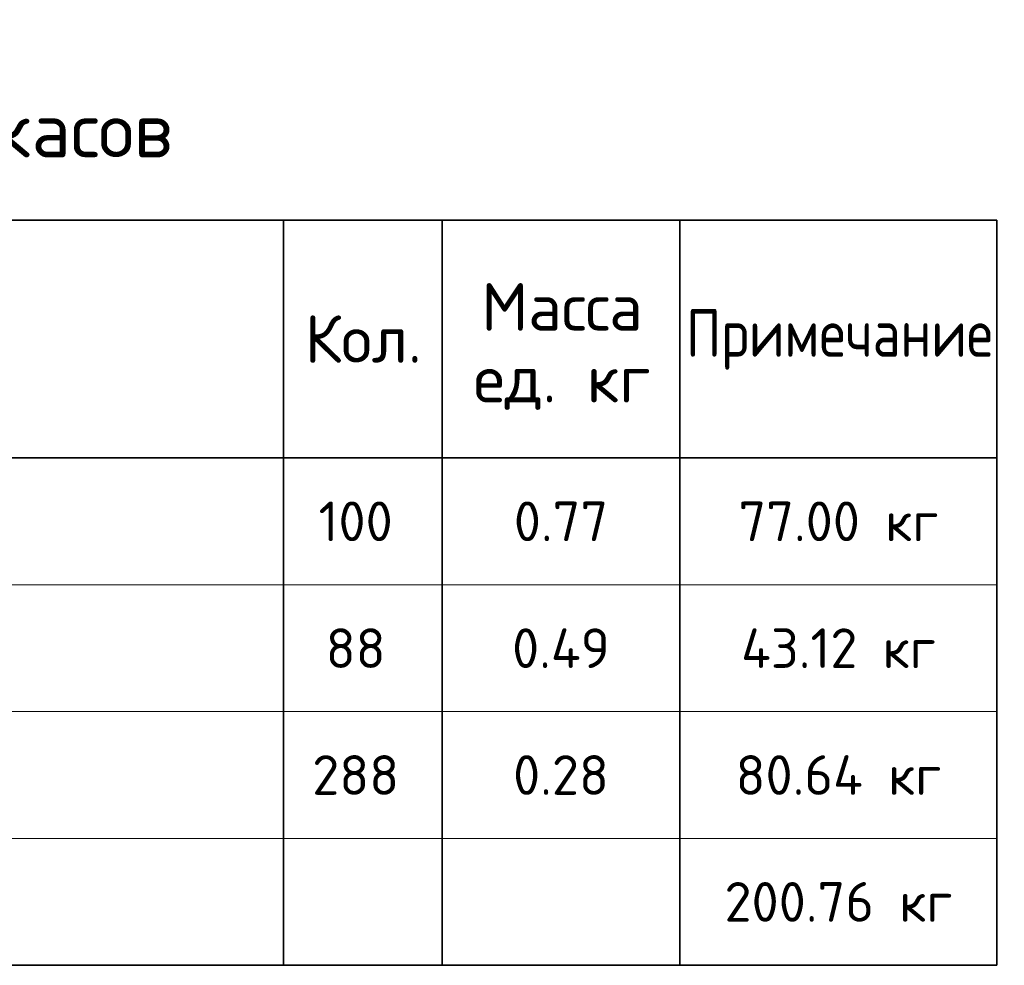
# Model space of a CAD drawing. Header units: metres. Extents: x -38 to 90, y -15 to 21.
# Tile 127 of 127: x 80.22 to 86.43, y 10.54 to 16.5. Entities that reach past the tile are written whole.
import ezdxf

# ---------------------------------------------------------------- set-up
doc = ezdxf.new("R2010")
doc.units = ezdxf.units.M
doc.styles.add('ARIAL', font='arial.ttf')
doc.styles.add('ISOCPEUR', font='txt')

msp = doc.modelspace()

# ---------------------------------------------------------------- linework, layer by layer
at = {"color": 7, "linetype": 'Continuous', "lineweight": 35, "transparency": 33554687}
for p, q in [((86.3869, 15.2385), (67.8869, 15.2385)), ((81.8869, 15.2385), (81.8869, 13.7385)), ((82.8869, 15.2385), (82.8869, 13.7385)), ((84.3869, 15.2385), (84.3869, 13.7385)), ((86.3869, 15.2385), (86.3869, 13.7385)), ((86.3869, 13.7385), (67.8869, 13.7385)), ((81.8869, 13.7385), (81.8869, 12.9385)), ((82.8869, 13.7385), (82.8869, 12.9385)), ((84.3869, 13.7385), (84.3869, 12.9385)), ((86.3869, 13.7385), (86.3869, 12.9385)), ((81.8869, 12.9385), (81.8869, 12.1385)), ((82.8869, 12.9385), (82.8869, 12.1385)), ((84.3869, 12.9385), (84.3869, 12.1385)), ((86.3869, 12.9385), (86.3869, 12.1385)), ((81.8869, 12.1385), (81.8869, 11.3385)), ((82.8869, 12.1385), (82.8869, 11.3385)), ((84.3869, 12.1385), (84.3869, 11.3385)), ((86.3869, 12.1385), (86.3869, 11.3385)), ((81.8869, 11.3385), (81.8869, 10.5385)), ((82.8869, 11.3385), (82.8869, 10.5385)), ((84.3869, 11.3385), (84.3869, 10.5385)), ((86.3869, 10.5385), (86.3869, 11.3385)), ((67.8869, 10.5385), (86.3869, 10.5385))]:
    msp.add_line(p, q, dxfattribs=at)
at = {"color": 7, "linetype": 'Continuous', "lineweight": 13, "transparency": 33554687}
for p, q in [((67.8869, 13.7385), (86.3869, 13.7385)), ((67.8869, 12.9385), (86.3869, 12.9385)), ((67.8869, 12.1385), (86.3869, 12.1385)), ((67.8869, 11.3385), (86.3869, 11.3385))]:
    msp.add_line(p, q, dxfattribs=at)

# ---------------------------------------------------------------- texts
at = {"color": 7, "linetype": 'Continuous', "lineweight": 35, "transparency": 33554687, "style": 'ISOCPEUR'}
for s, insert, char_height, width, attachment_point in [('\\A1;{\\fISOCPEUR|i0|b0;\\H0.350000;\\W1.000000;\\C7;Спецификация арматурных каркасов}\\P', (77.1369, 15.5385), 0.35, 8.363517, 8), ('\\A1;{\\fISOCPEUR|i0|b0;\\H0.300000;\\W1.000000;\\C7;Кол.}\\P', (82.3902, 14.4885), 0.3, 0.888889, 5), ('\\A1;{\\fISOCPEUR|i0|b0;\\H0.300000;\\W0.833333;\\C7;Примечание}\\P', (85.3937, 14.4855), 0.3, 1.946667, 5), ('\\A1;{\\fISOCPEUR|i0|b0;\\H0.250000;\\W1.000000;\\C7;77.00 кг}\\P', (85.3869, 13.3385), 0.25, 1.395283, 5), ('\\A1;{\\fISOCPEUR|i0|b0;\\H0.250000;\\W1.000000;\\C7;43.12 кг}\\P', (85.3869, 12.5385), 0.25, 1.365741, 5), ('\\A1;{\\fISOCPEUR|i0|b0;\\H0.250000;\\W1.000000;\\C7;80.64 кг}\\P', (85.3869, 11.7385), 0.25, 1.42037, 5), ('\\A1;{\\fISOCPEUR|i0|b0;\\H0.250000;\\W1.000000;\\C7;200.76 кг}\\P', (85.3869, 10.9385), 0.25, 1.570833, 5)]:
    msp.add_mtext(s, dxfattribs=dict(at, insert=insert, char_height=char_height, width=width, attachment_point=attachment_point))
at = {"color": 7, "linetype": 'Continuous', "lineweight": 35, "transparency": 33554687, "insert": (83.6436, 14.8408), "char_height": 0.3, "width": 1.244513, "attachment_point": 2, "line_spacing_factor": 0.903614, "style": 'ARIAL'}
msp.add_mtext('\\A1;{\\fISOCPEUR|i0|b0;\\H0.300000;\\W1.000000;\\C7;Масса}\\P{\\fISOCPEUR|i0|b0;\\H0.300000;\\W1.000000;\\C7;ед. кг}\\P', dxfattribs=at)
at = {"color": 7, "linetype": 'Continuous', "lineweight": 13, "transparency": 33554687, "char_height": 0.25, "attachment_point": 5, "style": 'ISOCPEUR'}
for s, insert, width in [('\\A1;{\\fISOCPEUR|i0|b0;\\H0.250000;\\W1.000000;\\C7;100}\\P', (82.3419, 13.3385), 0.578261), ('\\A1;{\\fISOCPEUR|i0|b0;\\H0.250000;\\W1.000000;\\C7;0.77}\\P', (83.6369, 13.3385), 0.715385), ('\\A1;{\\fISOCPEUR|i0|b0;\\H0.250000;\\W1.000000;\\C7;88}\\P', (82.3419, 12.5385), 0.459375), ('\\A1;{\\fISOCPEUR|i0|b0;\\H0.250000;\\W1.000000;\\C7;0.49}\\P', (83.6369, 12.5385), 0.740741), ('\\A1;{\\fISOCPEUR|i0|b0;\\H0.250000;\\W1.000000;\\C7;288}\\P', (82.3419, 11.7385), 0.63913), ('\\A1;{\\fISOCPEUR|i0|b0;\\H0.250000;\\W1.000000;\\C7;0.28}\\P', (83.6369, 11.7385), 0.715385)]:
    msp.add_mtext(s, dxfattribs=dict(at, insert=insert, width=width))

doc.saveas('drawing.dxf')
